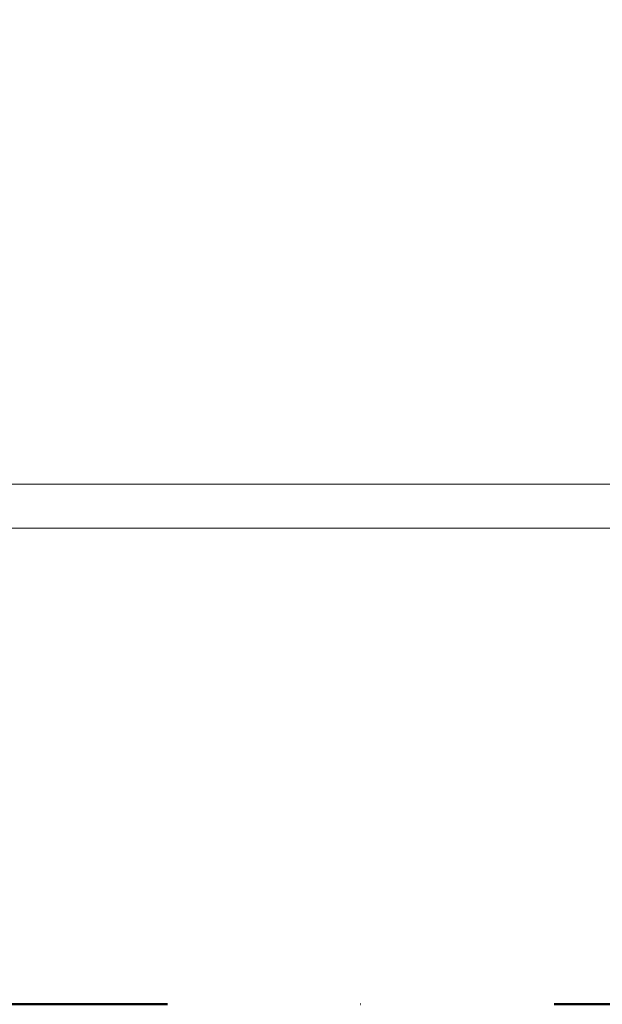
# Model space of a CAD drawing. Header units: millimetres. Extents: x -40968 to 77376, y -17881 to 4746.
# Tile 171 of 256: x 3403 to 3934, y -17757 to -16858. Entities that reach past the tile are written whole.
import ezdxf

# ---------------------------------------------------------------- set-up
doc = ezdxf.new("R2010")
doc.units = ezdxf.units.MM
doc.header["$MEASUREMENT"] = 0
doc.linetypes.add('Punto & Rayas', pattern=[670.277762, 317.5, -176.388889, 0, -176.388874])
doc.layers.add('01_2D_Ambit_Pluma_Nº__242', color=7, linetype='Continuous', lineweight=50, true_color=0xfb0013)
doc.layers.add('Nuevo_12_FAÇ_Façana', color=7, linetype='Continuous')
doc.layers.add('Nuevo_Puertas Archicad', color=7, linetype='Continuous')
doc.layers.add('Nuevo_Puertas Archicad_Pluma_Nº__1', color=7, linetype='Continuous', lineweight=5)

# ---------------------------------------------------------------- blocks, each defined once
blk = doc.blocks.new('Puerta Corredera Exterior 27_4')
at = {"layer": 'Nuevo_Puertas Archicad', "linetype": 'Continuous', "lineweight": 0, "true_color": 0xffffff}
h = blk.add_hatch(dxfattribs=at)
h.set_pattern_fill('Hormigón_en_Masa_0005', style=0, pattern_type=2)
h.set_pattern_definition([(0, (0, 0), (0, 779.42), [48.75, -401.25]), (0, (225, 389.7), (0, 779.42), [48.75, -401.25]), (60, (0, 0), (-675, 389.7), [48.75, -401.25]), (60, (450, 0), (-675, 389.7), [48.75, -401.25]), (120, (48.75, 0), (675, 389.7), [48.75, -401.25]), (120, (498.75, 0), (675, 389.7), [48.75, -401.25]), (0, (0, 75), (0, 150), [0, -150, 0, -225]), (45, (75, 75), (-106.066, 106.066), [0, -112.5, 0, -187.5])])
h.paths.add_polyline_path([(460.2, 45), (460.2, 5), (2560.2, 5), (2560.2, 45)])
at = {"layer": 'Nuevo_Puertas Archicad_Pluma_Nº__1', "color": 7, "linetype": 'Continuous', "lineweight": 5}
for p, q in [((460.2, 45), (2560.2, 45)), ((2560.2, 5), (460.2, 5))]:
    blk.add_line(p, q, dxfattribs=at)
blk = doc.blocks.new('Muro_77_5', base_point=(5828.89, -17276.98))
at = {"layer": 'Nuevo_Puertas Archicad', "color": 253, "linetype": 'Continuous', "lineweight": 5, "true_color": 0xa4a4a6, "zscale": 1000, "rotation": 180}
blk.add_blockref('Puerta Corredera Exterior 27_4', (4439.84, -17276.98), dxfattribs=at)

msp = doc.modelspace()

# ---------------------------------------------------------------- linework, layer by layer
at = {"layer": '01_2D_Ambit_Pluma_Nº__242', "color": 1, "linetype": 'Punto & Rayas', "lineweight": 50, "true_color": 0xfb0013, "flags": 128}
msp.add_lwpolyline([(-28500.02, 1816.8), (-28500.02, 4745.93), (7879.57, 4745.93), (7879.57, -1396.87), (6474.15, -1396.87), (6474.15, -11392.72), (6916.3, -11392.72), (6916.3, -17756.6), (-3932.28, -17756.6), (-3932.28, -11834.88), (-2447.9, -11834.88), (-2447.9, -2249.59), (-23311.17, -2249.59), (-23311.17, 1816.8)], close=True, dxfattribs=at)

# ---------------------------------------------------------------- next in the draw order: block references
at = {"layer": 'Nuevo_12_FAÇ_Façana', "color": 7, "lineweight": 20}
msp.add_blockref('Muro_77_5', (5828.89, -17276.98), dxfattribs=at)

doc.saveas('drawing.dxf')
